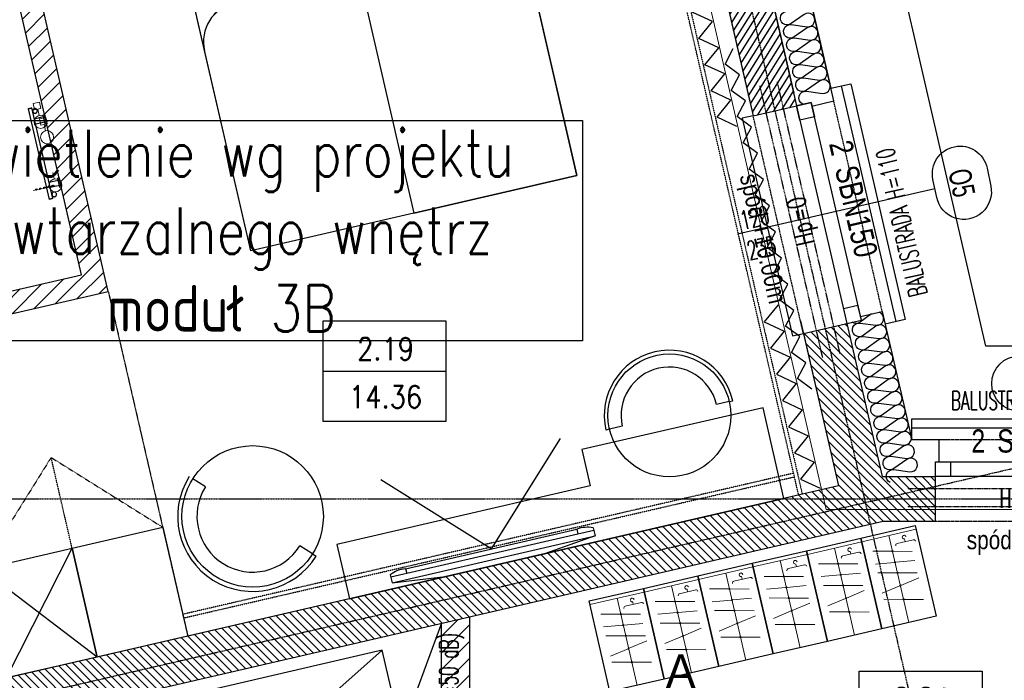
# Model space of a CAD drawing. Header units: millimetres. Extents: x 69081 to 158617, y -37521 to -9534.
# Tile 130 of 256: x 112169 to 112698, y -19946 to -19591. Entities that reach past the tile are written whole.
import ezdxf
from ezdxf.enums import TextEntityAlignment as Align

# ---------------------------------------------------------------- set-up
doc = ezdxf.new("R2010")
doc.units = ezdxf.units.MM
for name, pattern in [('DASHED', [0.75, 0.5, -0.25]), ('DASHED2', [0.375, 0.25, -0.125]), ('DO', [0.8, 0.6, -0.1, 0, -0.1]), ('DP', [0.5, 0.3, -0.2]), ('KRESKOWA-SREDNIA', [0.2, 0.12, -0.08]), ('MP', [0.25, 0.15, -0.1])]:
    doc.linetypes.add(name, pattern=pattern)
for name, color, linetype in [('0_oświetlenie', 7, 'Continuous'), ('A-----SZ', 8, 'Continuous'), ('A-ARM', 8, 'Continuous'), ('A-BUD-MA-MATERIALY', 8, 'Continuous'), ('A-MEB', 8, 'Continuous'), ('A-OSI', 8, 'DO'), ('A-SCI', 7, 'Continuous'), ('AM DRZWI ZEWN', 1, 'Continuous'), ('BA_ARM', 8, 'Continuous'), ('BA_drz', 7, 'Continuous'), ('BA_lpm', 1, 'MP'), ('BA_okn', 7, 'Continuous'), ('BA_okp', 2, 'Continuous'), ('BA_okw', 1, 'DP'), ('BA_sym', 7, 'Continuous'), ('BA_txs', 2, 'Continuous'), ('BA_WIC', 1, 'Continuous'), ('BZ_sym', 7, 'Continuous'), ('BZ_WIC', 1, 'Continuous'), ('F-BIL', 1, 'Continuous'), ('F-BIL-OP', 3, 'Continuous'), ('F-BIL-TA', 1, 'Continuous'), ('JS_OLKA KONSTR', 231, 'Continuous'), ('JS_SUFIT PODWIESZONY', 40, 'Continuous'), ('Nadproża', 5, 'DO'), ('R-----OP', 1, 'Continuous')]:
    doc.layers.add(name, color=color, linetype=linetype)
doc.layers.add('IS_Działka (powrotna)', color=5, linetype='DASHED', lineweight=40, true_color=0x0000ff)
for name, color, linetype, lineweight in [('IS_Grzejnik', 15, 'Continuous', 5), ('IS_Zawór1', 15, 'Continuous', 5), ('OPIS', 7, 'Continuous', 25), ('urządzenia', 2, 'Continuous', 30), ('urządzenia - dodatek', 44, 'Continuous', 13)]:
    doc.layers.add(name, color=color, linetype=linetype, lineweight=lineweight)
doc.styles.add('BIKTS', font='bikromsw.shx', dxfattribs={"width": 0.85})
doc.styles.add('ROMANS', font='romans.shx', dxfattribs={"height": 1})
doc.styles.add('SIMPLEX', font='simplex', dxfattribs={"width": 0.85})
doc.styles.add('TableTextStyle', font='txt')
doc.styles.add('WYM--ROMANSSHX-08', font='ROMANS.SHX', dxfattribs={"width": 0.8})

# ---------------------------------------------------------------- blocks, each defined once
blk = doc.blocks.new('grzejnik drabinka')
at = {"layer": 'BA_ARM'}
for p, q in [((0, -0.8), (0, 0)), ((5, 0), (5, -0.8)), ((35, 0), (35, -0.8)), ((40, 0), (40, -0.8)), ((1, -5.8), (1, -0.8)), ((4, -0.8), (4, -5.8)), ((36, -5.8), (36, -0.8)), ((39, -0.8), (39, -5.8)), ((45, -5.8), (-5, -5.8)), ((-5, -7.8), (45, -7.8))]:
    blk.add_line(p, q, dxfattribs=at)
for points in [[(0, 0), (0, 0), (0.06, 0), (0.31, 0), (0.71, 0), (1.24, 0), (1.85, 0), (2.5, 0), (3.15, 0), (3.76, 0), (4.29, 0), (4.69, 0), (4.94, 0), (5, 0), (5, 0)], [(35, 0), (35, 0), (35.06, 0), (35.31, 0), (35.71, 0), (36.24, 0), (36.85, 0), (37.5, 0), (38.15, 0), (38.76, 0), (39.29, 0), (39.69, 0), (39.94, 0), (40, 0), (40, 0)], [(-1.75, -4.55), (-1.75, -4.44), (-1.78, -4.22), (-1.9, -3.92), (-2.11, -3.66), (-2.37, -3.46), (-2.67, -3.33), (-3, -3.29), (-3.33, -3.33), (-3.63, -3.46), (-3.89, -3.66), (-4.1, -3.92), (-4.22, -4.22), (-4.25, -4.44), (-4.25, -4.55)], [(-4.25, -4.55), (-4.25, -4.66), (-4.22, -4.88), (-4.1, -5.18), (-3.89, -5.44), (-3.63, -5.64), (-3.33, -5.77), (-3, -5.81), (-2.67, -5.77), (-2.37, -5.64), (-2.11, -5.44), (-1.9, -5.18), (-1.78, -4.88), (-1.75, -4.66), (-1.75, -4.55)], [(5, -0.8), (5, -0.8), (4.94, -0.8), (4.69, -0.8), (4.29, -0.8), (3.76, -0.8), (3.15, -0.8), (2.5, -0.8), (1.85, -0.8), (1.24, -0.8), (0.71, -0.8), (0.31, -0.8), (0.06, -0.8), (0, -0.8), (0, -0.8)], [(40, -0.8), (40, -0.8), (39.94, -0.8), (39.69, -0.8), (39.29, -0.8), (38.76, -0.8), (38.15, -0.8), (37.5, -0.8), (36.85, -0.8), (36.24, -0.8), (35.71, -0.8), (35.31, -0.8), (35.06, -0.8), (35, -0.8), (35, -0.8)], [(44.25, -4.55), (44.25, -4.44), (44.22, -4.22), (44.1, -3.92), (43.89, -3.66), (43.63, -3.46), (43.33, -3.33), (43, -3.29), (42.67, -3.33), (42.37, -3.46), (42.11, -3.66), (41.9, -3.92), (41.78, -4.22), (41.75, -4.44), (41.75, -4.55)], [(41.75, -4.55), (41.75, -4.66), (41.78, -4.88), (41.9, -5.18), (42.11, -5.44), (42.37, -5.64), (42.67, -5.77), (43, -5.81), (43.33, -5.77), (43.63, -5.64), (43.89, -5.44), (44.1, -5.18), (44.22, -4.88), (44.25, -4.66), (44.25, -4.55)], [(-5, -5.8), (-5, -5.8), (-5, -5.8), (-5, -5.8)], [(-5, -5.8), (-5, -5.8), (-5, -5.8), (-5, -5.8)], [(-5, -5.8), (-5, -5.8), (-5, -5.8), (-5, -5.8)], [(-5, -5.8), (-5, -5.8), (-5, -5.8), (-5, -5.8)], [(-5, -5.8), (-5, -5.8), (-5, -5.8), (-5, -5.8)], [(-5, -5.8), (-5, -5.8), (-5, -5.8), (-5, -5.8)], [(-5, -5.8), (-5, -5.8), (-5, -5.8), (-5, -5.8)], [(-5, -5.8), (-5, -5.8), (-5, -5.8), (-5, -5.8)], [(-5, -5.8), (-5, -5.8), (-5, -5.8), (-5, -5.8)], [(-5, -7.8), (-5, -7.8), (-5, -7.78), (-5, -7.68), (-5, -7.52), (-5, -7.31), (-5, -7.06), (-5, -6.8), (-5, -6.54), (-5, -6.29), (-5, -6.08), (-5, -5.92), (-5, -5.82), (-5, -5.8), (-5, -5.8)], [(-5, -5.8), (-5, -5.8), (-5, -5.8), (-5, -5.8)], [(-5, -5.8), (-5, -5.8), (-5, -5.8), (-5, -5.8)], [(-5, -5.8), (-5, -5.8), (-5, -5.8), (-5, -5.8)], [(-5, -5.8), (-5, -5.8), (-5, -5.8), (-5, -5.8)], [(-5, -5.8), (-5, -5.8), (-5, -5.8), (-5, -5.8)], [(-5, -5.8), (-5, -5.8), (-5, -5.8), (-5, -5.8)], [(-5, -5.8), (-5, -5.8), (-5, -5.8), (-5, -5.8)], [(-5, -5.8), (-5, -5.8), (-5, -5.8), (-5, -5.8)], [(-5, -5.8), (-5, -5.8), (-5, -5.8), (-5, -5.8)], [(-5, -5.8), (-5, -5.8), (-5, -5.8), (-5, -5.8)], [(-5, -5.8), (-5, -5.8), (-5, -5.8), (-5, -5.8)], [(-5, -5.8), (-5, -5.8), (-5, -5.8), (-5, -5.8)], [(-5, -5.8), (-5, -5.8), (-5, -5.8), (-5, -5.8)], [(-5, -5.8), (-5, -5.8), (-5, -5.8), (-5, -5.8)], [(-5, -5.8), (-5, -5.8), (-5, -5.8), (-5, -5.8)], [(-5, -5.8), (-5, -5.8), (-5, -5.8), (-5, -5.8)], [(-5, -5.8), (-5, -5.8), (-5, -5.8), (-5, -5.8)], [(-5, -5.8), (-5, -5.8), (-5, -5.8), (-5, -5.8)], [(-5, -5.8), (-5, -5.8), (-5, -5.8), (-5, -5.8)], [(-5, -7.8), (-5, -7.8), (-5, -7.8), (-5, -7.8)], [(-5, -7.8), (-5, -7.8), (-5, -7.8), (-5, -7.8)], [(-5, -7.8), (-5, -7.8), (-5, -7.8), (-5, -7.8)], [(-5, -7.8), (-5, -7.8), (-5, -7.8), (-5, -7.8)], [(-5, -7.8), (-5, -7.8), (-5, -7.8), (-5, -7.8)], [(-5, -7.8), (-5, -7.8), (-5, -7.8), (-5, -7.8)], [(-5, -7.8), (-5, -7.8), (-5, -7.8), (-5, -7.8)], [(-5, -7.8), (-5, -7.8), (-5, -7.8), (-5, -7.8)], [(-5, -7.8), (-5, -7.8), (-5, -7.8), (-5, -7.8)], [(-5, -7.8), (-5, -7.8), (-5, -7.8), (-5, -7.8)], [(-5, -7.8), (-5, -7.8), (-5, -7.8), (-5, -7.8)], [(-5, -7.8), (-5, -7.8), (-5, -7.8), (-5, -7.8)], [(-5, -7.8), (-5, -7.8), (-5, -7.8), (-5, -7.8)], [(-5, -7.8), (-5, -7.8), (-5, -7.8), (-5, -7.8)], [(-5, -7.8), (-5, -7.8), (-5, -7.8), (-5, -7.8)], [(-5, -7.8), (-5, -7.8), (-5, -7.8), (-5, -7.8)], [(-5, -7.8), (-5, -7.8), (-5, -7.8), (-5, -7.8)], [(-5, -7.8), (-5, -7.8), (-5, -7.8), (-5, -7.8)], [(-5, -7.8), (-5, -7.8), (-5, -7.8), (-5, -7.8)], [(-5, -7.8), (-5, -7.8), (-5, -7.8), (-5, -7.8)], [(-5, -7.8), (-5, -7.8), (-5, -7.8), (-5, -7.8)], [(-5, -7.8), (-5, -7.8), (-5, -7.8), (-5, -7.8)], [(-5, -7.8), (-5, -7.8), (-5, -7.8), (-5, -7.8)], [(-5, -7.8), (-5, -7.8), (-5, -7.8), (-5, -7.8)], [(-5, -7.8), (-5, -7.8), (-5, -7.8), (-5, -7.8)], [(-5, -7.8), (-5, -7.8), (-5, -7.8), (-5, -7.8)], [(-5, -7.8), (-5, -7.8), (-5, -7.8), (-5, -7.8)], [(-5, -7.8), (-5, -7.8), (-5, -7.8), (-5, -7.8)], [(45, -5.8), (45, -5.8), (45, -5.8), (45, -5.8)], [(45, -5.8), (45, -5.8), (45, -5.8), (45, -5.8)], [(45, -5.8), (45, -5.8), (45, -5.8), (45, -5.8)], [(45, -5.8), (45, -5.8), (45, -5.8), (45, -5.8)], [(45, -5.8), (45, -5.8), (45, -5.8), (45, -5.8)], [(45, -5.8), (45, -5.8), (45, -5.8), (45, -5.8)], [(45, -5.8), (45, -5.8), (45, -5.8), (45, -5.8)], [(45, -5.8), (45, -5.8), (45, -5.8), (45, -5.8)], [(45, -5.8), (45, -5.8), (45, -5.8), (45, -5.8)], [(45, -5.8), (45, -5.8), (45, -5.82), (45, -5.92), (45, -6.08), (45, -6.29), (45, -6.54), (45, -6.8), (45, -7.06), (45, -7.31), (45, -7.52), (45, -7.68), (45, -7.78), (45, -7.8), (45, -7.8)], [(45, -5.8), (45, -5.8), (45, -5.8), (45, -5.8)], [(45, -5.8), (45, -5.8), (45, -5.8), (45, -5.8)], [(45, -5.8), (45, -5.8), (45, -5.8), (45, -5.8)], [(45, -5.8), (45, -5.8), (45, -5.8), (45, -5.8)], [(45, -5.8), (45, -5.8), (45, -5.8), (45, -5.8)], [(45, -5.8), (45, -5.8), (45, -5.8), (45, -5.8)], [(45, -5.8), (45, -5.8), (45, -5.8), (45, -5.8)], [(45, -5.8), (45, -5.8), (45, -5.8), (45, -5.8)], [(45, -5.8), (45, -5.8), (45, -5.8), (45, -5.8)], [(45, -5.8), (45, -5.8), (45, -5.8), (45, -5.8)], [(45, -5.8), (45, -5.8), (45, -5.8), (45, -5.8)], [(45, -5.8), (45, -5.8), (45, -5.8), (45, -5.8)], [(45, -5.8), (45, -5.8), (45, -5.8), (45, -5.8)], [(45, -5.8), (45, -5.8), (45, -5.8), (45, -5.8)], [(45, -5.8), (45, -5.8), (45, -5.8), (45, -5.8)], [(45, -5.8), (45, -5.8), (45, -5.8), (45, -5.8)], [(45, -5.8), (45, -5.8), (45, -5.8), (45, -5.8)], [(45, -5.8), (45, -5.8), (45, -5.8), (45, -5.8)], [(45, -5.8), (45, -5.8), (45, -5.8), (45, -5.8)], [(45, -7.8), (45, -7.8), (45, -7.8), (45, -7.8)], [(45, -7.8), (45, -7.8), (45, -7.8), (45, -7.8)], [(45, -7.8), (45, -7.8), (45, -7.8), (45, -7.8)], [(45, -7.8), (45, -7.8), (45, -7.8), (45, -7.8)], [(45, -7.8), (45, -7.8), (45, -7.8), (45, -7.8)], [(45, -7.8), (45, -7.8), (45, -7.8), (45, -7.8)], [(45, -7.8), (45, -7.8), (45, -7.8), (45, -7.8)], [(45, -7.8), (45, -7.8), (45, -7.8), (45, -7.8)], [(45, -7.8), (45, -7.8), (45, -7.8), (45, -7.8)], [(45, -7.8), (45, -7.8), (45, -7.8), (45, -7.8)], [(45, -7.8), (45, -7.8), (45, -7.8), (45, -7.8)], [(45, -7.8), (45, -7.8), (45, -7.8), (45, -7.8)], [(45, -7.8), (45, -7.8), (45, -7.8), (45, -7.8)], [(45, -7.8), (45, -7.8), (45, -7.8), (45, -7.8)], [(45, -7.8), (45, -7.8), (45, -7.8), (45, -7.8)], [(45, -7.8), (45, -7.8), (45, -7.8), (45, -7.8)], [(45, -7.8), (45, -7.8), (45, -7.8), (45, -7.8)], [(45, -7.8), (45, -7.8), (45, -7.8), (45, -7.8)], [(45, -7.8), (45, -7.8), (45, -7.8), (45, -7.8)], [(45, -7.8), (45, -7.8), (45, -7.8), (45, -7.8)], [(45, -7.8), (45, -7.8), (45, -7.8), (45, -7.8)], [(45, -7.8), (45, -7.8), (45, -7.8), (45, -7.8)], [(45, -7.8), (45, -7.8), (45, -7.8), (45, -7.8)], [(45, -7.8), (45, -7.8), (45, -7.8), (45, -7.8)], [(45, -7.8), (45, -7.8), (45, -7.8), (45, -7.8)], [(45, -7.8), (45, -7.8), (45, -7.8), (45, -7.8)], [(45, -7.8), (45, -7.8), (45, -7.8), (45, -7.8)], [(45, -7.8), (45, -7.8), (45, -7.8), (45, -7.8)]]:
    blk.add_open_spline(points, degree=3, dxfattribs=at)
blk = doc.blocks.new('A$C19277BFE')
at = {"layer": 'A-MEB', "linetype": 'Continuous'}
for p, q in [((53.01, 90), (200, 90)), ((200, 90), (200, 0)), ((72.04, 9.16), (35.57, 56.81)), ((200, 0), (89.48, 0))]:
    blk.add_line(p, q, dxfattribs=at)
at = {"layer": 'A-MEB'}
for p in [(53.01, 47.65), (68.3, 21.18)]:
    blk.add_line(p, (68.3, 47.65), dxfattribs=at)
at = {"layer": 'A-MEB', "linetype": 'Continuous'}
blk.add_lwpolyline([(94.24, 0), (0, 0), (0, 90), (56.12, 90)], dxfattribs=at)
for centre, start in [((53.01, 68.82), 90), ((89.48, 21.18), 180)]:
    blk.add_arc(centre, 21.18, start, 270, dxfattribs=at)
blk = doc.blocks.new('tv 50 cali')
at = {"layer": 'A-MEB'}
for p, q in [((57768.44, -31219.85), (57797.2, -31216.65)), ((57851.69, -31216.65), (57797.2, -31216.65)), ((57880.44, -31219.85), (57851.69, -31216.65)), ((57768.44, -31224.3), (57768.44, -31219.85)), ((57880.44, -31219.85), (57768.44, -31219.85)), ((57880.44, -31223.05), (57768.44, -31223.05)), ((57777.2, -31225.55), (57777.2, -31223.05)), ((57871.69, -31225.55), (57871.69, -31223.05)), ((57880.44, -31224.3), (57880.44, -31219.85)), ((57871.69, -31225.55), (57777.2, -31225.55))]:
    blk.add_line(p, q, dxfattribs=at)
blk.add_lwpolyline([(57774.95, -31275.04), (57824.44, -31225.55), (57873.94, -31275.04)], dxfattribs=at)
for centre, start, end in [((57775.01, -31209.6), 245.9345, 277.8122), ((57873.88, -31209.6), 262.1878, 294.0655)]:
    blk.add_arc(centre, 16.1, start, end, dxfattribs=at)
blk = doc.blocks.new('osie')
at = {"layer": 'A-OSI'}
for p, q in [((18204.75, -41242.2), (18790.79, -43780.63)), ((16835.61, -43082.55), (18835.02, -42620.95)), ((18070.03, -42687.43), (20818.3, -42687.43))]:
    blk.add_line(p, q, dxfattribs=at)
blk = doc.blocks.new('dr1h901')
at = {"color": 0}
blk.add_line((-0.5, 0), (-0.5, 1.005), dxfattribs=at)
at = {"color": 1}
blk.add_line((0, 0.1689), (0, -0.2655), dxfattribs=at)
blk.add_arc((-0.5, 0), 1, 0, 90, dxfattribs=at)
blk = doc.blocks.new('A$7E693D16202A3')
at = {"layer": 'urządzenia'}
blk.add_lwpolyline([(0, 0), (30, 0), (30, 50), (0, 50)], close=True, dxfattribs=at)
at = {"layer": 'urządzenia - dodatek'}
for p, q in [((0, 48), (30, 48)), ((15, 48), (15, 0)), ((2.78, 42.85), (11.66, 42.85)), ((7.22, 44.3), (7.22, 42.85)), ((4.65, 36.86), (14.71, 39.21)), ((15.29, 39.35), (25.35, 41.7)), ((4.47, 31.76), (14.71, 33.17)), ((15.29, 33.26), (25.53, 34.67)), ((4.65, 24.94), (14.71, 27.29)), ((15.29, 27.43), (25.35, 29.78)), ((4.53, 22.15), (14.71, 20.39)), ((15.29, 20.29), (25.47, 18.53)), ((4.65, 10.35), (14.71, 12.71)), ((15.29, 12.84), (25.35, 15.2))]:
    blk.add_line(p, q, dxfattribs=at)
for centre in [(15, 39.28), (15, 33.22), (15, 27.36), (15, 20.34), (15, 12.77)]:
    blk.add_circle(centre, 0.297, dxfattribs=at)
for centre, start, end in [((2.78, 41.85), 90, 180), ((7.22, 45.3), 270, 180), ((11.66, 41.85), 0, 90)]:
    blk.add_arc(centre, 1, start, end, dxfattribs=at)
blk = doc.blocks.new('DYBY-BL5')
at = {"layer": 'F-BIL-TA', "color": 1}
blk.add_line((0, 45), (110, 45), dxfattribs=at)
blk.add_lwpolyline([(0, 0), (0, 90), (110, 90), (110, 0)], close=True, dxfattribs=at)
at = {"layer": 'F-BIL-OP', "style": 'SIMPLEX', "width": 0.85}
blk.add_attdef('NR', text='', height=20, dxfattribs=at).set_placement((56, 55), align=Align.CENTER)
at = {"layer": 'F-BIL-OP', "color": 2, "style": 'SIMPLEX', "width": 0.85, "flags": 1}
for tag, p in [('NAZWA', (119, 55)), ('POSADZKA', (119, 12)), ('GRUPA', (119, -27)), ('RODZAJ', (119, -72))]:
    blk.add_attdef(tag, p, '', height=19, dxfattribs=at)
at = {"layer": 'F-BIL-OP', "color": 2, "style": 'SIMPLEX', "width": 0.85}
blk.add_attdef('POW.', text='', height=20, dxfattribs=at).set_placement((56, 12), align=Align.CENTER)
at = {"layer": 'F-BIL-OP', "color": 2, "style": 'SIMPLEX', "width": 0.85, "flags": 1}
blk.add_attdef('POWH.', text='', height=20, dxfattribs=at).set_placement((56, -27), align=Align.CENTER)
blk = doc.blocks.new('symnadpr')
at = {"style": 'BIKTS', "width": 0.8}
blk.add_attdef('SZT_NADPR', text='', height=25, dxfattribs=at).set_placement((-48.7, -11.7), align=Align.RIGHT)
blk.add_attdef('NAZNADPR', (-42.6, -11.7), '', height=25, dxfattribs=at)
blk = doc.blocks.new('A$C04435ce7')
at = {"layer": 'Nadproża', "ltscale": 0.75}
for p, q in [((1925.83, 1544.34), (1892.08, 1690.5)), ((1916.49, 1542.19), (1882.75, 1688.34)), ((2082.09, 1471.75), (1962.09, 1471.75)), ((2082.09, 1462.17), (1962.09, 1462.17))]:
    blk.add_line(p, q, dxfattribs=at)
at = {"layer": 'BZ_sym'}
ref = blk.add_blockref('symnadpr', (1933.84, 1624.2), dxfattribs=dict(at, xscale=0.4999999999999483, yscale=0.4999999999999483, zscale=0.4999999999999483, rotation=283.0000000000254))
ref.add_attrib('naznadpr', 'SBN150', (1922.92, 1643.74), dxfattribs={"height": 12.5, "rotation": 283, "style": 'BIKTS', "width": 0.8})
ref.add_attrib('szt_nadpr', '2', dxfattribs={"height": 12.5, "rotation": 283, "style": 'BIKTS', "width": 0.8}).set_placement((1921.47, 1650.03), align=Align.RIGHT)
ref = blk.add_blockref('symnadpr', (2031.76, 1497.53), dxfattribs=dict(at, xscale=0.5, yscale=0.5, zscale=0.5))
ref.add_attrib('naznadpr', 'SBN120', (2010.26, 1491.28), dxfattribs={"height": 12.5, "style": 'BIKTS', "width": 0.8})
ref.add_attrib('szt_nadpr', '2', dxfattribs={"height": 12.5, "style": 'BIKTS', "width": 0.8}).set_placement((2003.81, 1491.28), align=Align.RIGHT)
at = {"layer": 'OPIS', "insert": (1881.5, 1642.08), "char_height": 10, "width": 160, "attachment_point": 1, "rotation": 283, "style": 'WYM--ROMANSSHX-08'}
blk.add_mtext('{\\fArial|b0|i0|c238|p34;spód +10.00m}', dxfattribs=at)
at = {"layer": 'OPIS', "insert": (1993.9, 1449.36), "char_height": 10, "width": 160, "attachment_point": 1, "style": 'WYM--ROMANSSHX-08'}
blk.add_mtext('{\\fArial|b0|i0|c238|p34;spód +10.00m}', dxfattribs=at)
blk = doc.blocks.new('grzejniki pietro 2')
at = {"layer": 'IS_Działka (powrotna)', "ltscale": 0.03}
blk.add_line((18168, -41943.53), (18156.05, -41946.29), dxfattribs=at)
at = {"layer": 'IS_Zawór1', "linetype": 'ByBlock', "lineweight": -2, "extrusion": (0, 0, -1)}
for points in [[(-18156.85, -41903), (-18156.06, -41899.59), (-18159.47, -41898.8), (-18160.26, -41902.21)], [(-18160.26, -41911.19), (-18159.47, -41907.78), (-18162.88, -41907), (-18163.67, -41910.41)]]:
    blk.add_lwpolyline(points, close=True, dxfattribs=at)
at = {"layer": 'IS_Zawór1', "linetype": 'ByBlock', "lineweight": -2, "extrusion": (0.97437, 0.224951, 0)}
for points, elevation in [([(-44916.93, 0), (-44913.43, 0)], 8267.11), ([(-44925.68, 0), (-44922.18, 0)], 8268.59)]:
    blk.add_lwpolyline(points, dxfattribs=dict(at, elevation=elevation))
at = {"layer": 'IS_Zawór1', "linetype": 'ByBlock', "lineweight": -2, "extrusion": (0.982006, 0.188847, 0), "elevation": 9920.2}
blk.add_lwpolyline([(-44616.29, 0), (-44612.79, 0)], dxfattribs=at)
at = {"layer": 'IS_Zawór1', "linetype": 'ByBlock', "lineweight": -2}
for centre in [(18160.13, -41909.43), (18163.54, -41917.62), (18168.03, -41943.52)]:
    blk.add_circle(centre, 3.5, dxfattribs=at)
blk = doc.blocks.new('symdrz')
blk.add_lwpolyline([(-10, -30, -1), (-10, 30), (10, 30, -1), (10, -30)], format="xyb", close=True)
at = {"style": 'BIKTS', "width": 0.8}
blk.add_attdef('SZERDRZ', text='', height=25, dxfattribs=at).set_placement((77.1, 8.8), align=Align.CENTER)
blk.add_attdef('SYMDRZ', text='', height=25, dxfattribs=at).set_placement((0, 0), align=Align.MIDDLE)
blk.add_attdef('WYSDRZ', text='', height=25, dxfattribs=at).set_placement((77.1, -9.5), align=Align.TOP_CENTER)
blk = doc.blocks.new('A$C3901f979')
at = {"layer": 'AM DRZWI ZEWN'}
ref = blk.add_blockref('symdrz', (1837.44, 1712.36), dxfattribs=dict(at, xscale=0.4950000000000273, yscale=0.4950000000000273, zscale=0.4950000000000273, rotation=281.7364144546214))
ref.add_attrib('Symdrz', 'O5', dxfattribs={"layer": 'BA_sym', "height": 12, "rotation": 281.7364, "style": 'BIKTS', "width": 0.7}).set_placement((1837.44, 1712.36), align=Align.MIDDLE_CENTER)
ref = blk.add_blockref('symdrz', (1873.25, 1604.5), dxfattribs=dict(at, xscale=0.4950000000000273, yscale=0.4950000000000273, zscale=0.4950000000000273))
ref.add_attrib('Symdrz', 'O6', dxfattribs={"layer": 'BA_sym', "height": 12, "style": 'BIKTS', "width": 0.7}).set_placement((1873.25, 1604.5), align=Align.MIDDLE_CENTER)

msp = doc.modelspace()

# ---------------------------------------------------------------- hatches: boundary and pattern name
at = {"layer": 'A-----SZ'}
h = msp.add_hatch(dxfattribs=at)
h.set_pattern_fill('ANSI31', color=256, scale=2)
h.set_pattern_definition([(45, (77432.36, 16085.3974), (-4.49012806, 4.49012806), [])])
h.paths.add_polyline_path([(113612.1415, -19261.5941), (113554.1415, -19261.5941), (113554.1415, -19421.5941), (113566.1415, -19421.5941), (113566.1415, -19273.5941), (113612.1415, -19273.5941)])
h.paths.add_polyline_path([(113821.1415, -19261.5941), (113711.1415, -19261.5941), (113711.1415, -19273.5941), (113821.1415, -19273.5941)])
h.paths.add_polyline_path([(113733.1415, -19421.5941), (113195.1415, -19421.5941), (113195.1415, -19436.5941), (113733.1415, -19436.5941)])
h.paths.add_polyline_path([(113558.6415, -19860.5747), (113546.6415, -19860.5736), (113546.6415, -19940.5941), (113486.6415, -19940.5941), (113486.6415, -19952.5941), (113558.6415, -19952.5941)], flags=17)
h.paths.add_polyline_path([(113821.1415, -20081.5941), (113486.6415, -20081.5941), (113486.6415, -19860.5681), (113471.6415, -19860.5668), (113471.6415, -20351.5941), (113486.6415, -20351.5941), (113486.6415, -20096.5941), (113821.1415, -20096.5941)])
h.paths.add_polyline_path([(113471.6415, -20181.5941), (113219.6415, -20181.5941), (113219.6415, -20203.5941), (113231.6415, -20203.5941), (113231.6415, -20193.5941), (113471.6415, -20193.5941)])
h.paths.add_polyline_path([(113471.6415, -20303.5941), (113371.6415, -20303.5941), (113371.6415, -20351.5941), (113383.6415, -20351.5941), (113383.6415, -20315.5941), (113471.6415, -20315.5941)])
h.paths.add_polyline_path([(113231.6415, -20313.5941), (113231.6415, -20302.5941), (113219.6415, -20302.5941), (113219.6415, -20351.5941), (113231.6415, -20351.5941)])
h.paths.add_polyline_path([(113031.1534, -19860.5269), (113016.1534, -19860.5255), (113016.2519, -20109.5941), (112955.2009, -20109.5941), (112955.2009, -20121.5941), (113016.2566, -20121.5941), (113016.2566, -20256.5941), (113031.3102, -20256.5941)])
h.paths.add_polyline_path([(112856.2009, -20109.5941), (112841.2009, -20109.5941), (112841.2009, -19860.5097), (112826.2009, -19860.5097), (112826.2009, -20120.3598), (112826.2009, -20121.5941), (112856.2009, -20121.5941)])
h.paths.add_polyline_path([(112722.6415, -20121.5941), (112727.2009, -20121.5941), (112727.2009, -20109.5941), (112710.6415, -20109.5941), (112710.6415, -20187.5941), (112612.6415, -20187.5941), (112612.6415, -20156.5941), (112612.6415, -20075.5941), (112600.6415, -20075.5941), (112600.6415, -20087.5941), (112600.6415, -20187.5941), (112410.6415, -20187.5941), (112410.6415, -20199.5941), (112445.6415, -20199.5941), (112445.6415, -20289.5941), (112410.6415, -20289.5941), (112410.6415, -19911.9298), (112395.6415, -19915.3929), (112395.6415, -20360.5941), (112410.6415, -20360.5941), (112410.6415, -20301.5941), (112445.6415, -20301.5941), (112445.6415, -20351.5941), (112457.6415, -20351.5941), (112457.6415, -20199.5941), (112600.6415, -20199.5941), (112600.6415, -20204.5941), (112612.6415, -20204.5941), (112612.6415, -20199.5941), (112722.6415, -20199.5941)])
h.paths.add_polyline_path([(112722.6415, -20298.5941), (112710.6415, -20298.5941), (112710.6415, -20303.5941), (112722.6415, -20303.5941)], flags=17)
h.paths.add_polyline_path([(112612.6415, -20303.5941), (112600.6415, -20303.5941), (112600.6415, -20351.5941), (112612.6415, -20351.5941)], flags=17)
h.paths.add_polyline_path([(112501.6415, -20075.5941), (112410.6415, -20075.5941), (112410.6415, -20087.5941), (112501.6415, -20087.5941)], flags=17)
h.paths.add_polyline_path([(113621.1415, -19860.5941), (113633.1415, -19860.5941), (113633.1415, -19860.5814), (113621.1415, -19860.5803)], flags=17)
h.paths.add_polyline_path([(113761.1415, -19860.5941), (113773.1415, -19860.5941), (113761.1415, -19860.593)], flags=17)
h.paths.add_polyline_path([(113773.1415, -19890.5941), (113773.1415, -19902.5941), (113821.1415, -19902.5941), (113821.1415, -19890.5941)], flags=17)
h.paths.add_polyline_path([(113016.2566, -20256.5941), (113016.2566, -20271.5941), (113016.4304, -20271.5941), (113016.4304, -20351.5941), (113031.3478, -20351.5941), (113031.3102, -20256.5941)])
h.paths.add_polyline_path([(112286.6415, -20375.5941), (112286.6415, -20360.5941), (112230.0579, -20360.5941), (112140.8553, -19974.2149), (112126.2397, -19977.5892), (112218.1264, -20375.5941)])
h.paths.add_polyline_path([(112389.6415, -20360.5941), (112389.6415, -20375.5941), (112445.6415, -20375.5941), (112445.6415, -20360.5941)])
h = msp.add_hatch(dxfattribs=at)
h.set_pattern_fill('ANSI31', color=256, angle=13)
h.set_pattern_definition([(58, (79134.8962, -6666.9775), (-2.6925527, 1.68249366), [])])
h.paths.add_polyline_path([(112534.5814, -19518.9781), (112557.9663, -19513.5793), (112586.535, -19637.3243), (112563.1502, -19642.7231)])
h = msp.add_hatch(dxfattribs=at)
h.set_pattern_fill('ANSI31', color=256, scale=2)
h.set_pattern_definition([(45, (77432.36, 11586.2524), (-4.4901281, 4.4901281), [])])
h.paths.add_polyline_path([(112169.221, -19532.5132), (112157.5286, -19535.2126), (112162.0276, -19554.7), (112202.0689, -19728.1379), (112159.1966, -19738.0357), (112161.896, -19749.7282), (112216.4607, -19737.1309)])
h = msp.add_hatch(dxfattribs=at)
h.set_pattern_fill('ANSI31', color=256, angle=270)
h.set_pattern_definition([(315, (133174.0844, 9815.9974), (2.24506402, 2.24506404), [])])
h.paths.add_polyline_path([(112661.1827, -19836.5849), (112661.1827, -19860.5849), (112633.001, -19860.5941), (111981.0985, -20011.0977), (111958.3385, -19912.6955), (111981.7234, -19907.2967), (111999.0845, -19982.3139), (112609.0402, -19841.4946), (112590.1443, -19759.6475), (112613.5292, -19754.2487), (112632.538, -19836.5849)])

# ---------------------------------------------------------------- linework, layer by layer
at = {"layer": '0_oświetlenie', "color": 7, "lineweight": 5, "elevation": 1}
msp.add_lwpolyline([(111353.9326, -21359.284), (114660.1136, -21359.284), (114644.1136, -18638.284), (113105.1136, -18638.284), (113105.1136, -19854.284), (112602.3789, -19854.284), (112319.9319, -18630.8715), (110820.3763, -18977.0712), (111353.9326, -21359.284)], dxfattribs=at)
at = {"layer": 'A-ARM'}
msp.add_lwpolyline([(112363.7708, -19929.8856), (112256.5538, -19954.6386), (112270.0508, -20013.1008), (112377.2679, -19988.3478), (112363.7708, -19929.8856), (112270.0508, -20013.1008), (112256.5538, -19954.6386), (112377.2679, -19988.3478)], dxfattribs=at)
at = {"layer": 'A-BUD-MA-MATERIALY'}
for points in [[(112589.8867, -19636.5505, -0.86852052), (112591.8394, -19629.5468), (112600.3957, -19630.6778, 1.47258809), (112598.7316, -19624.0582), (112591.8517, -19629.0115, -1.47258809), (112590.1876, -19622.3919), (112598.7439, -19623.5229, 1.47258809), (112597.0798, -19616.9033), (112590.1999, -19621.8565, -1.47258809), (112588.5357, -19615.2369), (112597.092, -19616.3679, 1.47258809), (112595.4279, -19609.7483), (112588.548, -19614.7016, -1.47258809), (112586.8839, -19608.082), (112595.4402, -19609.213, 1.47258809), (112593.7761, -19602.5934), (112586.8962, -19607.5466, -1.47258809), (112585.232, -19600.9271), (112593.7883, -19602.058, 1.47258809), (112592.1242, -19595.4384), (112585.2443, -19600.3917, -1.47258809), (112583.5802, -19593.7721), (112592.1365, -19594.9031, 1.47258809), (112590.4724, -19588.2835), (112583.5925, -19593.2367, -1.47258809), (112581.9284, -19586.6172)], [(112636.8166, -19839.8262, -0.86852052), (112638.7694, -19832.8226), (112647.3256, -19833.9536, 1.47258809), (112645.6615, -19827.334), (112638.7816, -19832.2872, -1.47258809), (112637.1175, -19825.6676), (112645.6738, -19826.7986, 1.47258809), (112644.0097, -19820.179), (112637.1298, -19825.1323, -1.47258809), (112635.4657, -19818.5127), (112644.0219, -19819.6437, 1.47258809), (112642.3578, -19813.0241), (112635.4779, -19817.9773, -1.47258809), (112633.8138, -19811.3577), (112642.3701, -19812.4887, 1.47258809), (112640.706, -19805.8691), (112633.8261, -19810.8224, -1.47258809), (112632.162, -19804.2028), (112640.7182, -19805.3338, 1.47258809), (112639.0541, -19798.7142), (112632.1742, -19803.6674, -1.47258809), (112630.5101, -19797.0479), (112639.0664, -19798.1788, 1.47258809), (112637.4023, -19791.5592), (112630.5224, -19796.5125, -1.47258809), (112628.8583, -19789.8929), (112637.4146, -19791.0239, 1.47258809), (112635.7504, -19784.4043), (112628.8705, -19789.3575, -1.47258809), (112627.2064, -19782.738), (112635.7627, -19783.8689, 1.47258809), (112634.0986, -19777.2493), (112627.2187, -19782.2026, -1.47258809), (112625.5546, -19775.583), (112634.1109, -19776.714, 1.47258809), (112632.4467, -19770.0944), (112625.5668, -19775.0476, -1.47258809), (112623.9027, -19768.4281), (112632.459, -19769.559, 1.47258809), (112630.7949, -19762.9395), (112623.915, -19767.8927, -1.47258809), (112622.2509, -19761.2731), (112630.8072, -19762.4041, 1.47258809), (112629.143, -19755.7845), (112622.2631, -19760.7378, -1.47258809), (112620.599, -19754.1182), (112629.1553, -19755.2491, 0.89053381), (112630.9393, -19748.1766, 0.89053381)], [(112626.7896, -19749.1346), (112620.6113, -19753.5828, -0.32044335), (112616.3434, -19753.599)]]:
    msp.add_lwpolyline(points, format="xyb", dxfattribs=at)
at = {"layer": 'A-MEB'}
for p, q in [((112550.2459, -19796.2883), (112552.1947, -19795.8384)), ((112550.2459, -19796.2883), (112543.4253, -19797.8629)), ((112485.9375, -19811.135), (112483.9888, -19811.5849)), ((112492.7581, -19809.5604), (112485.9375, -19811.135)), ((112268.6778, -19842.0867), (112261.842, -19837.8153)), ((112161.7644, -19944.7563), (112196.9859, -19875.0466)), ((112326.2937, -19878.0891), (112319.4579, -19873.8177)), ((112326.2937, -19878.0891), (112328.2468, -19879.3096)), ((112210.4829, -19933.5088), (112148.2674, -19886.2941))]:
    msp.add_line(p, q, dxfattribs=at)
at = {"layer": 'A-MEB', "linetype": 'KRESKOWA-SREDNIA'}
for points in [[(112587.5641, -19846.4527), (112497.5837, -19456.7047), (112499.5325, -19456.2548), (112589.5129, -19846.0028)], [(112196.9859, -19875.0466), (112185.7383, -19826.3281), (112148.2674, -19886.2941)], [(112196.9859, -19875.0466), (112185.7383, -19826.3281), (112245.7044, -19863.799)], [(112584.8647, -19834.7603), (112256.502, -19910.5688), (112256.9519, -19912.5175), (112585.3146, -19836.709)]]:
    msp.add_lwpolyline(points, dxfattribs=at)
at = {"layer": 'A-MEB'}
for points in [[(112248.0331, -19520.4758), (112423.4198, -19479.9846), (112468.41, -19674.8586), (112293.0234, -19715.3498)], [(112210.4829, -19933.5088), (112196.9859, -19875.0466), (112245.7044, -19863.799), (112259.2014, -19922.2612)], [(112161.7644, -19944.7563), (112148.2674, -19886.2941), (112196.9859, -19875.0466), (112210.4829, -19933.5088)]]:
    msp.add_lwpolyline(points, close=True, dxfattribs=at)
for points in [[(112541.3499, -19592.1216), (112530.7266, -19587.1635), (112538.1013, -19578.0502)], [(112544.5986, -19606.1929), (112533.9752, -19601.2349), (112541.3499, -19592.1216)], [(112547.8472, -19620.2643), (112537.2238, -19615.3062), (112544.5986, -19606.1929)], [(112555.7075, -19620.6855), (112548.0072, -19615.0525), (112552.4588, -19606.6141)], [(112551.0958, -19634.3356), (112540.4724, -19629.3775), (112547.8472, -19620.2643)], [(112558.9561, -19634.7568), (112551.2558, -19629.1239), (112555.7075, -19620.6855)], [(112554.3444, -19648.407), (112543.7211, -19643.4489), (112551.0958, -19634.3356)], [(112562.2047, -19648.8281), (112554.5045, -19643.1952), (112558.9561, -19634.7568)], [(112565.4534, -19662.8995), (112557.7531, -19657.2666), (112562.2047, -19648.8281)], [(112568.702, -19676.9708), (112561.0017, -19671.3379), (112565.4534, -19662.8995)], [(112571.9506, -19691.0422), (112564.2503, -19685.4092), (112568.702, -19676.9708)], [(112575.1992, -19705.1135), (112567.499, -19699.4806), (112571.9506, -19691.0422)], [(112578.4479, -19719.1849), (112570.7476, -19713.5519), (112575.1992, -19705.1135)], [(112581.6965, -19733.2562), (112573.9962, -19727.6233), (112578.4479, -19719.1849)], [(112584.9451, -19747.3275), (112577.2448, -19741.6946), (112581.6965, -19733.2562)], [(112576.4971, -19744.3607), (112569.1224, -19753.474), (112579.7457, -19758.432)], [(112588.1937, -19761.3989), (112580.4935, -19755.766), (112584.9451, -19747.3275)], [(112579.7457, -19758.432), (112572.371, -19767.5453), (112582.9943, -19772.5034)], [(112591.4424, -19775.4702), (112583.7421, -19769.8373), (112588.1937, -19761.3989)], [(112582.9943, -19772.5034), (112575.6196, -19781.6167), (112586.243, -19786.5747)], [(112594.691, -19789.5416), (112586.9907, -19783.9087), (112591.4424, -19775.4702)], [(112586.243, -19786.5747), (112578.8682, -19795.688), (112589.4916, -19800.6461)], [(112346.0791, -19902.2039), (112579.694, -19848.2697), (112568.4464, -19799.5512), (112471.0094, -19822.0463), (112475.5084, -19841.5337), (112339.3306, -19872.9728), (112346.0791, -19902.2039)], [(112589.4916, -19800.6461), (112582.1169, -19809.7593), (112592.7402, -19814.7174)], [(112592.7402, -19814.7174), (112585.3655, -19823.8307), (112595.9888, -19828.7888)], [(112595.9888, -19828.7888), (112588.6141, -19837.902), (112599.2375, -19842.8601)]]:
    msp.add_lwpolyline(points, dxfattribs=at)
for centre, radius in [((112518.0917, -19803.7117), 33), ((112294.0678, -19857.9522), 38)]:
    msp.add_circle(centre, radius, dxfattribs=at)
for centre, radius, start, end in [((112518.0917, -19803.7117), 35, 13, 193), ((112518.0917, -19803.7117), 26, 13, 193), ((112294.0678, -19857.9522), 40.303, 148, 328), ((112294.0678, -19857.9522), 29.9394, 148, 328)]:
    msp.add_arc(centre, radius, start, end, dxfattribs=at)
at = {"layer": 'A-SCI', "color": 4}
for p, q in [((112527.1081, -19380.0998), (112586.4952, -19637.3335)), ((112503.7232, -19385.4986), (112563.1103, -19642.7323)), ((112563.1103, -19642.7323), (112594.2901, -19635.5339)), ((112590.1044, -19759.6567), (112621.2842, -19752.4583)), ((112613.4893, -19754.2579), (112632.4981, -19836.5941)), ((112661.1428, -19860.5941), (112661.1428, -19828.5941)), ((112632.4981, -19836.5941), (112661.1428, -19836.5941)), ((112609.0003, -19841.5038), (111999.0446, -19982.3232)), ((112633.001, -19860.5941), (112661.1428, -19860.5941))]:
    msp.add_line(p, q, dxfattribs=at)
at = {"layer": 'A-SCI', "color": 5}
for p, q in [((112216.4607, -19737.1309), (112169.221, -19532.5132)), ((112202.0689, -19728.1379), (112163.1523, -19559.5719)), ((112159.1966, -19738.0357), (112202.0689, -19728.1379)), ((112161.896, -19749.7282), (112216.4607, -19737.1309)), ((112395.6415, -20360.1427), (112395.6415, -19915.3929)), ((112395.6415, -20360.5941), (112395.6415, -19915.3929))]:
    msp.add_line(p, q, dxfattribs=at)
at = {"layer": 'A-SCI', "color": 4}
for points in [[(112594.2901, -19635.5339), (112594.74, -19637.4826), (112606.4325, -19634.7832), (112546.1456, -19373.652), (112534.4531, -19376.3514), (112534.903, -19378.3002)], [(112527.1081, -19380.0998), (112584.9205, -19630.5129)], [(112503.7232, -19385.4986), (112561.5356, -19635.9117)], [(112621.2842, -19752.4583), (112620.8343, -19750.5095), (112632.5268, -19747.8101), (112648.4068, -19816.5941), (112663.1428, -19816.5941)], [(112588.5297, -19752.8361), (112609.0003, -19841.5038)], [(112590.1044, -19759.6567), (112609.0003, -19841.5038), (111999.0446, -19982.3232)], [(112661.1428, -19828.5941), (112663.1428, -19828.5941), (112663.1428, -19816.5941)], [(111958.3385, -19912.6955), (111981.0586, -20011.1069), (112633.001, -19860.5941), (112661.1428, -19860.5941)]]:
    msp.add_lwpolyline(points, dxfattribs=at)
at = {"layer": 'A-SCI', "color": 5}
msp.add_lwpolyline([(112410.6415, -19911.9298), (112410.6415, -20289.5941), (112445.6415, -20289.5941)], dxfattribs=at)
at = {"layer": 'BA_okn'}
for points in [[(112621.2842, -19752.4583), (112594.2901, -19635.5339), (112586.4952, -19637.3335), (112613.4893, -19754.2579)], [(112594.2901, -19635.5339), (112596.0897, -19643.3288), (112588.2948, -19645.1284), (112586.4952, -19637.3335)], [(112621.2842, -19752.4583), (112619.4846, -19744.6633), (112611.6897, -19746.4629), (112613.4893, -19754.2579)], [(112661.1428, -19828.5941), (112761.1428, -19828.5941), (112761.1428, -19836.5941), (112661.1428, -19836.5941)], [(112661.1428, -19828.5941), (112669.1428, -19828.5941), (112669.1428, -19836.5941), (112661.1428, -19836.5941)]]:
    msp.add_lwpolyline(points, close=True, dxfattribs=at)
at = {"layer": 'BA_okp'}
for points in [[(112604.8578, -19627.9626), (112615.5759, -19625.4881), (112644.8195, -19752.1563), (112634.1014, -19754.6307)], [(112563.1103, -19642.7323), (112557.2641, -19644.082), (112584.2582, -19761.0064), (112590.1044, -19759.6567)], [(112648.4068, -19816.5941), (112648.4068, -19805.5941), (112778.4068, -19805.5941), (112778.4068, -19816.5941)]]:
    msp.add_lwpolyline(points, dxfattribs=at)
for points in [[(112610.704, -19626.6129), (112615.5759, -19625.4881), (112644.8195, -19752.1563), (112639.9477, -19753.281)], [(112778.4068, -19805.5941), (112778.4068, -19810.5941), (112648.4068, -19810.5941), (112648.4068, -19805.5941)]]:
    msp.add_lwpolyline(points, close=True, dxfattribs=at)
at = {"layer": 'BA_okw'}
for p, q in [((112632.5268, -19747.8101), (112606.4325, -19634.7832)), ((112590.1044, -19759.6567), (112563.1103, -19642.7323)), ((112663.1428, -19816.5941), (112759.1428, -19816.5941)), ((112661.1428, -19860.5941), (112761.1428, -19860.5941))]:
    msp.add_line(p, q, dxfattribs=at)
at = {"layer": 'BA_WIC'}
msp.add_line((112554.7781, -19706.2342), (112660.7962, -19681.758), dxfattribs=at)
at = {"layer": 'BZ_WIC'}
msp.add_lwpolyline([(113101.1415, -19766.5941), (112688.1786, -19766.5941), (112448.9992, -18730.5941), (113101.1415, -18730.5941)], close=True, dxfattribs=at)
msp.add_lwpolyline([(112546.1456, -19373.652), (112604.8578, -19627.9626)], dxfattribs=at)
at = {"layer": 'JS_SUFIT PODWIESZONY'}
msp.add_line((112395.6415, -19915.3929), (112230.0579, -20360.5941), dxfattribs=at)
at = {"layer": 'JS_SUFIT PODWIESZONY', "linetype": 'DASHED2'}
msp.add_lwpolyline([(112216.4607, -19737.1309), (112259.2014, -19922.2612)], dxfattribs=at)

# ---------------------------------------------------------------- block references
at = {"layer": 'A-ARM', "rotation": 192.999999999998}
msp.add_blockref('tv 50 cali', (175788.9824, -37293.0291), dxfattribs=at)
at = {"layer": 'A-MEB', "extrusion": (0, 0, -1), "zscale": -1, "rotation": 257.0000000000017}
msp.add_blockref('A$C19277BFE', (-112423.4198, -19479.9846), dxfattribs=at)
at = {"layer": 'A-MEB', "extrusion": (0, 0, -1), "xscale": -1, "zscale": -1, "rotation": 77.00000000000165}
msp.add_blockref('A$C19277BFE', (-112248.0331, -19520.4758), dxfattribs=at)
at = {"layer": 'A-SCI', "color": 4}
msp.add_blockref('osie', (94084.5456, 22838.835), dxfattribs=at)
at = {"layer": 'AM DRZWI ZEWN'}
msp.add_blockref('A$C3901f979', (110837.8965, -21391.1009), dxfattribs=at)
at = {"layer": 'BA_drz', "xscale": 87, "yscale": -87, "zscale": -87, "rotation": 13}
msp.add_blockref('dr1h901', (112111.0411, -19758.39), dxfattribs=at)
at = {"layer": 'BA_lpm', "rotation": 282.9999999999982}
msp.add_blockref('grzejnik drabinka', (112182.1904, -19642.0348), dxfattribs=at)
at = {"layer": 'F-BIL', "xscale": 0.6, "yscale": 0.6, "zscale": 0.6}
for p, values in [((112331.9223, -19806.9587), {'NR': '2.19', 'POW.': '14.36'}), ((112620.1768, -19995.0299), {'NR': '2.24', 'POW.': '9.85'})]:
    msp.add_blockref('DYBY-BL5', p, dxfattribs=at).add_auto_attribs(values)
at = {"layer": 'IS_Grzejnik'}
msp.add_blockref('grzejniki pietro 2', (94019.9764, 22263.4019, -289.1), dxfattribs=at)
at = {"layer": 'JS_OLKA KONSTR'}
msp.add_blockref('A$C04435ce7', (110684.0499, -21314.9635), dxfattribs=at)
at = {"layer": 'urządzenia', "xscale": -1, "rotation": 13.00000000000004}
for p in [(112661.5186, -19911.6137), (112632.2875, -19918.3623), (112603.0564, -19925.1108), (112573.8253, -19931.8593), (112544.5942, -19938.6079), (112515.3631, -19945.3564)]:
    msp.add_blockref('A$7E693D16202A3', p, dxfattribs=at)

# ---------------------------------------------------------------- texts
at = {"layer": '0_oświetlenie', "style": 'TableTextStyle'}
msp.add_text('A', height=18, dxfattribs=at).set_placement((112516.1578, -19950.1201))
at = {"layer": '0_oświetlenie', "linetype": 'Continuous', "insert": (112277.3265, -19650.3057, 1), "char_height": 25, "width": 378.004849, "attachment_point": 2, "style": 'WYM--ROMANSSHX-08', "bg_fill": 16, "box_fill_scale": 1.2, "bg_fill_color": 257, "bg_fill_transparency": 0}
msp.add_mtext('\\Fsimplex.shx|c238;oświetlenie wg projektu powtarzalnego wnętrz \\Pmoduł 3B', dxfattribs=at)
at = {"layer": 'BA_txs', "insert": (112555.3031, -19694.3414), "char_height": 10, "width": 211.406726, "attachment_point": 1, "rotation": 13, "style": 'ROMANS'}
msp.add_mtext('\\pxse0.96;{\\W0.6;\\C1;120\\P235}', dxfattribs=at)
at = {"layer": 'R-----OP', "char_height": 10, "style": 'ROMANS'}
for s, insert, width, attachment_point, rotation in [('\\pxql;{\\W0.6;BALUSTRADA H=110}', (112647.2092, -19740.8031), 237.48282, 1, 103), ('\\pxql;{\\W0.7;Hp=0}', (112599.6968, -19710.251), 246.829506, 7, 103), ('{\\W0.6;ŚCIANA DZIAŁOWA SILIKAT E15  RA1=50 dB (RA1norm=50 dB)}', (112394.4687, -19920.519), 360.981739, 3, 90)]:
    msp.add_mtext(s, dxfattribs=dict(at, insert=insert, width=width, attachment_point=attachment_point, rotation=rotation))
for s, insert, width, attachment_point in [('\\pxql;{\\W0.6;BALUSTRADA H=110}', (112669.4696, -19790.7359), 237.48282, 1), ('\\pxql;{\\W0.7;Hp=0}', (112695.346, -19856.6506), 246.829506, 7)]:
    msp.add_mtext(s, dxfattribs=dict(at, insert=insert, width=width, attachment_point=attachment_point))

doc.saveas('drawing.dxf')
